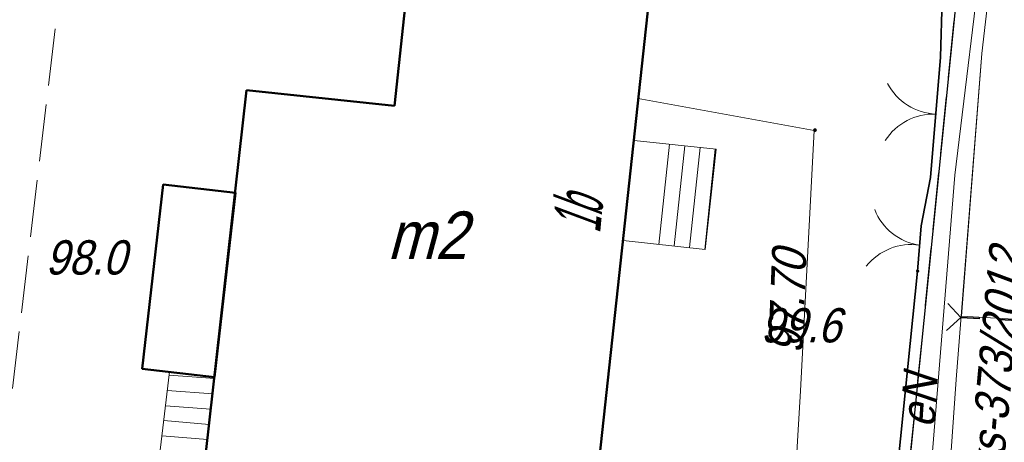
# Model space of a CAD drawing. Extents: x 6530721 to 6531385, y 5978377 to 5979143.
# Tile 107 of 146: x 6530876 to 6530902, y 5978954 to 5978965. Entities that reach past the tile are written whole.
import ezdxf
from ezdxf.enums import TextEntityAlignment as Align

# ---------------------------------------------------------------- set-up
doc = ezdxf.new("R2010")
doc.units = 0
for name, pattern in [('AB_rokocin 2014-08-13 AC2004$0$ib05_500', [1, 0.5, -0.5]), ('AB_rokocin 2014-08-13 AC2004$0$l217_500', [2, 1.5, -0.5]), ('AB_rokocin 2014-08-13 AC2004$0$l219_500', [0])]:
    doc.linetypes.add(name, pattern=pattern)
for name, color, linetype, lineweight in [('AB-wymiarowa', 7, 'Continuous', 30), ('AB_rokocin 2014-08-13 AC2004$0$217-Granica konturu klasyfikcyjnego', 7, 'Continuous', 18), ('AB_rokocin 2014-08-13 AC2004$0$219-Linia granicy', 7, 'Continuous', 18), ('AB_rokocin 2014-08-13 AC2004$0$238-Punkt adresowy budynku', 7, 'Continuous', 18), ('AB_rokocin 2014-08-13 AC2004$0$312-Budynek', 7, 'Continuous', 18), ('AB_rokocin 2014-08-13 AC2004$0$312-Numer ewidencyjny budynku-Atr124', 7, 'Continuous', 18), ('AB_rokocin 2014-08-13 AC2004$0$352-schody (powierzchnia)', 7, 'Continuous', 18), ('AB_rokocin 2014-08-13 AC2004$0$621-Punkt rzędnej przewodu-SWPOD', 7, 'Continuous', 18), ('AB_rokocin 2014-08-13 AC2004$0$621-Punkt rzędnej przewodu-SWPOD-Atr2', 7, 'Continuous', 18), ('AB_rokocin 2014-08-13 AC2004$0$905-Brama w ogrodzeniu', 7, 'Continuous', 18), ('AB_rokocin 2014-08-13 AC2004$0$ogrodzenie trwałe (linia)', 7, 'Continuous', 18), ('AB_rokocin 2014-08-13 AC2004$0$przepust (linia)', 7, 'Continuous', 18), ('AB_rokocin 2014-08-13 AC2004$0$przepust (linia) - symbol', 7, 'Continuous', 18), ('AB_rokocin 2014-08-13 AC2004$0$przewód elektroenergetyczny (linia)-SEPOD', 7, 'Continuous', 18), ('AB_rokocin 2014-08-13 AC2004$0$przewód elektroenergetyczny (linia)-SEPOD-Atr1', 7, 'Continuous', 18), ('AB_rokocin 2014-08-13 AC2004$0$przewód kanalizacyjny - projektowany (linia)-SK-Atr1', 7, 'Continuous', 18), ('AB_rokocin 2014-08-13 AC2004$0$przewód telekomunikacyjny (linia)-STPOD', 7, 'Continuous', 18), ('AB_rokocin 2014-08-13 AC2004$0$przewód wodociągowy (linia)-SW', 7, 'Continuous', 18), ('AB_rokocin 2014-08-13 AC2004$0$punkt wysokościowy naturalny', 7, 'Continuous', 18), ('AB_rokocin 2014-08-13 AC2004$0$punkt wysokościowy naturalny-Atr2', 7, 'Continuous', 18)]:
    doc.layers.add(name, color=color, linetype=linetype, lineweight=lineweight)
doc.styles.add('AB_rokocin 2014-08-13 AC2004$0$Standard', font='txt')
doc.linetypes.add('AB_rokocin 2014-08-13 AC2004$0$902-500', pattern='A,3.75,0,[1,ksztalty.shx,S=0.5,R=0,X=0,Y=0],3.75', length=7.5)

# ---------------------------------------------------------------- blocks, each defined once
blk = doc.blocks.new('AB_rokocin 2014-08-13 AC2004$0$621')
at = {"linetype": 'Continuous', "lineweight": 0}
h = blk.add_hatch(color=0, dxfattribs=at)
edge = h.paths.add_edge_path()
edge.add_arc((0, 0), 0.05, 0, 360)
blk = doc.blocks.new('AB_rokocin 2014-08-13 AC2004$0$PW01')
at = {"linetype": 'Continuous', "lineweight": 13}
h = blk.add_hatch(color=0, dxfattribs=at)
edge = h.paths.add_edge_path()
edge.add_arc((0, 0), 0.045, 0, 360)
blk = doc.blocks.new('AB_rokocin 2014-08-13 AC2004$0$905')
at = {"color": 0, "linetype": 'Continuous', "lineweight": 0}
for centre, start, end in [((-1.5, 0), 0, 60), ((1.5, 0), 120, 180)]:
    blk.add_arc(centre, 1.5, start, end, dxfattribs=at)
blk = doc.blocks.new('AB_rokocin 2014-08-13 AC2004$0$IB05')
at = {"color": 0, "linetype": 'Continuous', "lineweight": 13}
for q in [(0.354, 0.354), (0.354, -0.354)]:
    blk.add_line((0, 0), q, dxfattribs=at)
blk = doc.blocks.new('AB_rokocin 2014-08-13 AC2004')
at = {"layer": 'AB_rokocin 2014-08-13 AC2004$0$217-Granica konturu klasyfikcyjnego', "color": 3, "linetype": 'AB_rokocin 2014-08-13 AC2004$0$l217_500', "lineweight": 18, "flags": 128}
for points in [[(6530874.03, 5978941.61), (6530877.39, 5978970.1)], [(6530898.39, 5978945.75), (6530900.6, 5978967.72)], [(6530898.39, 5978945.75), (6530900.6, 5978967.72)]]:
    blk.add_lwpolyline(points, dxfattribs=at)
at = {"layer": 'AB_rokocin 2014-08-13 AC2004$0$219-Linia granicy', "color": 92, "linetype": 'AB_rokocin 2014-08-13 AC2004$0$l219_500', "lineweight": 30, "flags": 128}
blk.add_lwpolyline([(6530900.6, 5978967.72), (6530898.39, 5978945.75)], dxfattribs=at)
blk.add_lwpolyline([(6530900.6, 5978967.72), (6530898.39, 5978945.75)], dxfattribs=at)
at = {"layer": 'AB_rokocin 2014-08-13 AC2004$0$312-Budynek', "color": 250, "linetype": 'Continuous', "lineweight": 50, "flags": 128}
for points in [[(6530885.68, 5978962.93), (6530886.05, 5978966.35)], [(6530892.35, 5978965.66), (6530890.94, 5978952.66)], [(6530880.73, 5978953.75), (6530881.8, 5978963.34)], [(6530881.8, 5978963.34), (6530885.68, 5978962.93)]]:
    blk.add_lwpolyline(points, dxfattribs=at)
blk.add_lwpolyline([(6530881.51, 5978960.64), (6530880.96, 5978955.81), (6530879.07, 5978956.03), (6530879.62, 5978960.86)], close=True, dxfattribs=at)
at = {"layer": 'AB_rokocin 2014-08-13 AC2004$0$352-schody (powierzchnia)', "color": 252, "linetype": 'Continuous', "lineweight": 18}
for p, q in [((6530891.67, 5978959.39), (6530891.96, 5978962.02)), ((6530891.96, 5978962.02), (6530894.11, 5978961.79)), ((6530892.89, 5978961.92), (6530892.61, 5978959.29)), ((6530893.29, 5978961.88), (6530893.01, 5978959.25)), ((6530893.69, 5978961.83), (6530893.41, 5978959.21)), ((6530894.08, 5978961.79), (6530893.81, 5978959.16)), ((6530894.11, 5978961.79), (6530893.82, 5978959.16)), ((6530893.82, 5978959.16), (6530891.67, 5978959.39)), ((6530879.78, 5978955.95), (6530879.54, 5978953.89)), ((6530880.97, 5978955.77), (6530879.77, 5978955.86)), ((6530880.97, 5978955.81), (6530879.78, 5978955.95)), ((6530880.73, 5978953.75), (6530880.97, 5978955.81)), ((6530880.92, 5978955.37), (6530879.72, 5978955.46)), ((6530880.87, 5978954.97), (6530879.68, 5978955.06)), ((6530880.82, 5978954.57), (6530879.63, 5978954.67)), ((6530880.78, 5978954.17), (6530879.59, 5978954.27))]:
    blk.add_line(p, q, dxfattribs=at)
at = {"layer": 'AB_rokocin 2014-08-13 AC2004$0$ogrodzenie trwałe (linia)', "color": 252, "linetype": 'AB_rokocin 2014-08-13 AC2004$0$902-500', "lineweight": 35, "flags": 128}
blk.add_lwpolyline([(6530889.52, 5978938.44), (6530898.06, 5978945.48), (6530899.39, 5978958.59), (6530899.48, 5978959.78), (6530899.73, 5978961.05), (6530899.99, 5978964.2), (6530900.08, 5978967.25)], dxfattribs=at)
at = {"layer": 'AB_rokocin 2014-08-13 AC2004$0$przepust (linia)', "color": 7, "linetype": 'AB_rokocin 2014-08-13 AC2004$0$ib05_500', "lineweight": 35, "flags": 128}
blk.add_lwpolyline([(6530900.52, 5978957.37), (6530908.65, 5978956.97)], dxfattribs=at)
at = {"layer": 'AB_rokocin 2014-08-13 AC2004$0$przewód elektroenergetyczny (linia)-SEPOD', "color": 1, "linetype": 'Continuous', "lineweight": 18, "flags": 128}
blk.add_lwpolyline([(6530900.73, 5978967.56), (6530901.14, 5978967.52), (6530900.37, 5978961.11), (6530899.64, 5978952.13), (6530899.01, 5978945.3), (6530890.02, 5978937.95), (6530876.99, 5978940.63), (6530867.18, 5978942.45), (6530857.81, 5978944.39), (6530853.06, 5978945.23), (6530846.24, 5978946.49), (6530840.56, 5978947.61), (6530833.52, 5978949.16), (6530826.12, 5978950.56), (6530818.83, 5978951.97), (6530815.97, 5978952.55)], dxfattribs=at)
at = {"layer": 'AB_rokocin 2014-08-13 AC2004$0$przewód telekomunikacyjny (linia)-STPOD', "color": 30, "linetype": 'Continuous', "lineweight": 18, "flags": 128}
for points in [[(6530901.79, 5978970.5), (6530901.07, 5978964.3), (6530900.4, 5978955.75), (6530899.75, 5978946.53), (6530899, 5978937.36), (6530898.01, 5978928.4), (6530896.74, 5978916.21), (6530896.41, 5978909.27), (6530896.2, 5978900.94), (6530897.02, 5978889.89), (6530896.25, 5978881.02), (6530895.21, 5978869.55), (6530894.07, 5978859.93), (6530893.16, 5978854.27), (6530891.31, 5978850.17), (6530887.9, 5978840.12), (6530883.71, 5978830.96), (6530877.79, 5978818.59), (6530872.88, 5978807.8)], [(6530918.611, 5979130.768), (6530918.06, 5979122.93), (6530918.45, 5979118.32), (6530918.02, 5979108.92), (6530917.76, 5979106.28), (6530916.21, 5979094.74), (6530915.14, 5979086.17), (6530914.33, 5979075.61), (6530913, 5979061.13), (6530909.81, 5979052.24), (6530908.32, 5979044.96), (6530907.56, 5979039.91), (6530906.3, 5979028.29), (6530904.79, 5979016.72), (6530903.84, 5979004.35), (6530902.83, 5978990.59), (6530901.99, 5978975.61), (6530901.79, 5978970.5), (6530901.07, 5978964.3), (6530900.54, 5978957.41), (6530912.13, 5978956.74), (6530913.92, 5978976.55), (6530915.32, 5978994.51)]]:
    blk.add_lwpolyline(points, dxfattribs=at)
at = {"layer": 'AB_rokocin 2014-08-13 AC2004$0$przewód wodociągowy (linia)-SW', "color": 5, "linetype": 'Continuous', "lineweight": 18, "flags": 128}
blk.add_lwpolyline([(6530892.07, 5978963.12), (6530896.68, 5978962.28), (6530896.32, 5978955.45), (6530895.66, 5978944.31), (6530894.92, 5978934.11), (6530894.38, 5978927.48)], dxfattribs=at)
at = {"layer": 'AB_rokocin 2014-08-13 AC2004$0$621-Punkt rzędnej przewodu-SWPOD', "color": 5, "linetype": 'Continuous', "lineweight": 18}
blk.add_blockref('AB_rokocin 2014-08-13 AC2004$0$621', (6530896.7, 5978962.29), dxfattribs=at)
at = {"layer": 'AB_rokocin 2014-08-13 AC2004$0$905-Brama w ogrodzeniu', "color": 252, "linetype": 'Continuous', "lineweight": 35}
for p, rotation in [((6530899.87, 5978962.71), 87.61700000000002), ((6530899.44, 5978959.27), 81.49300000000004)]:
    blk.add_blockref('AB_rokocin 2014-08-13 AC2004$0$905', p, dxfattribs=dict(at, rotation=rotation))
at = {"layer": 'AB_rokocin 2014-08-13 AC2004$0$przepust (linia) - symbol', "color": 7, "linetype": 'Continuous', "lineweight": 35, "rotation": 177.1829999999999}
blk.add_blockref('AB_rokocin 2014-08-13 AC2004$0$IB05', (6530900.52, 5978957.37), dxfattribs=at)
at = {"layer": 'AB_rokocin 2014-08-13 AC2004$0$punkt wysokościowy naturalny', "color": 7, "linetype": 'Continuous', "lineweight": 13}
blk.add_blockref('AB_rokocin 2014-08-13 AC2004$0$PW01', (6530899.39, 5978958.59), dxfattribs=at)
at = {"layer": 'AB_rokocin 2014-08-13 AC2004$0$238-Punkt adresowy budynku', "color": 7, "linetype": 'Continuous', "lineweight": 20, "style": 'AB_rokocin 2014-08-13 AC2004$0$Standard', "oblique": 15, "width": 0.489}
blk.add_text('1b', height=1.25, rotation=84.603, dxfattribs=at).set_placement((6530891.11, 5978960.02), align=Align.CENTER)
at = {"layer": 'AB_rokocin 2014-08-13 AC2004$0$312-Numer ewidencyjny budynku-Atr124', "color": 7, "linetype": 'ByBlock', "lineweight": 20, "style": 'AB_rokocin 2014-08-13 AC2004$0$Standard', "oblique": 15, "width": 0.896}
blk.add_text('m2', height=1.25, dxfattribs=at).set_placement((6530886.53, 5978959.53), align=Align.MIDDLE_CENTER)
at = {"layer": 'AB_rokocin 2014-08-13 AC2004$0$621-Punkt rzędnej przewodu-SWPOD-Atr2', "color": 5, "linetype": 'ByBlock', "lineweight": 20, "style": 'AB_rokocin 2014-08-13 AC2004$0$Standard', "oblique": 15, "width": 0.9}
blk.add_text('97.70', height=0.9, rotation=87.722, dxfattribs=at).set_placement((6530896.37, 5978956.41))
at = {"layer": 'AB_rokocin 2014-08-13 AC2004$0$przewód elektroenergetyczny (linia)-SEPOD-Atr1', "color": 1, "linetype": 'ByBlock', "lineweight": 20, "style": 'AB_rokocin 2014-08-13 AC2004$0$Standard', "oblique": 15, "width": 0.9}
blk.add_text('eN', height=0.9, rotation=86.332, dxfattribs=at).set_placement((6530899.83, 5978954.46))
at = {"layer": 'AB_rokocin 2014-08-13 AC2004$0$przewód kanalizacyjny - projektowany (linia)-SK-Atr1', "color": 34, "linetype": 'ByBlock', "lineweight": 20, "style": 'AB_rokocin 2014-08-13 AC2004$0$Standard', "oblique": 15, "width": 0.9}
blk.add_text('ks-373/2012', height=0.9, rotation=84.718, dxfattribs=at).set_placement((6530901.62, 5978953.2))
at = {"layer": 'AB_rokocin 2014-08-13 AC2004$0$punkt wysokościowy naturalny-Atr2', "color": 252, "linetype": 'ByBlock', "lineweight": 20, "style": 'AB_rokocin 2014-08-13 AC2004$0$Standard', "oblique": 15, "width": 0.9}
for s, p in [('98.0', (6530876.53, 5978958.5)), ('99.6', (6530895.27, 5978956.72))]:
    blk.add_text(s, height=0.9, dxfattribs=at).set_placement(p)

msp = doc.modelspace()

# ---------------------------------------------------------------- block references
at = {"layer": 'AB-wymiarowa'}
msp.add_blockref('AB_rokocin 2014-08-13 AC2004', (0, 0), dxfattribs=at)

doc.saveas('drawing.dxf')
